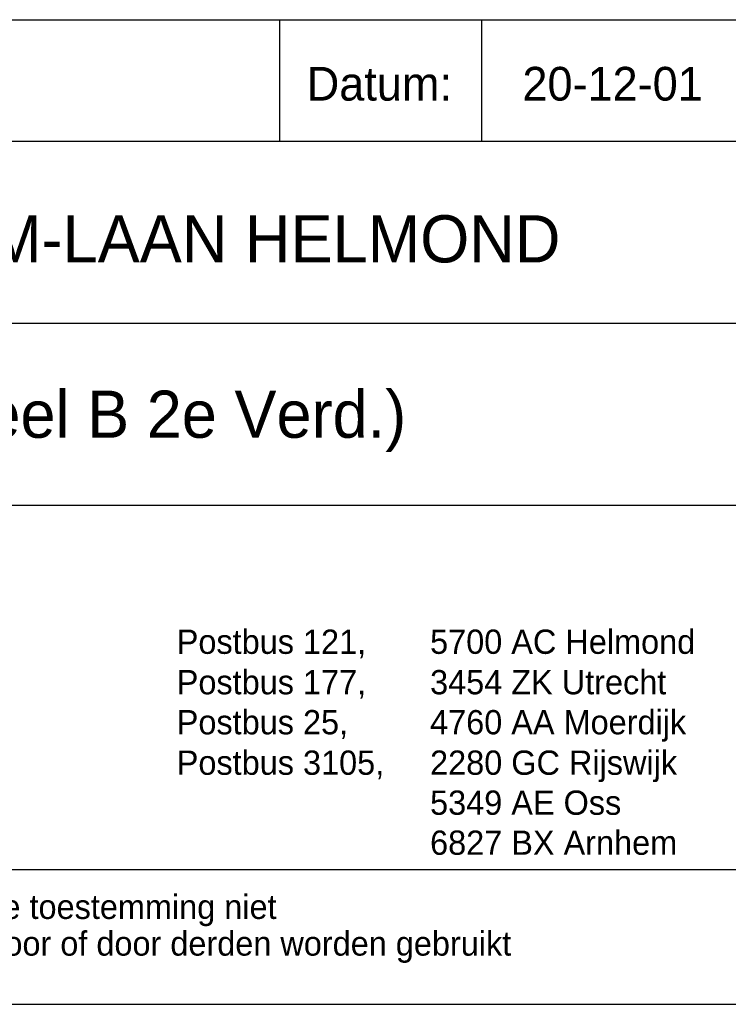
# Model space of a CAD drawing. Extents: x -940 to 22840, y -452 to 16368.
# Tile 32 of 50: x 20474 to 21526, y -452 to 1008. Entities that reach past the tile are written whole.
import ezdxf

# ---------------------------------------------------------------- set-up
doc = ezdxf.new("R2010")
doc.units = 0
doc.header["$LTSCALE"] = 20
doc.layers.get('0').update_dxf_attribs({"linetype": 'CONTINUOUS'})
for name, color, linetype in [('00KAD025', 2, 'CONTINUOUS'), ('00KAD070', 5, 'CONTINUOUS'), ('BL$2----', 7, 'CONTINUOUS'), ('BL$4----', 7, 'CONTINUOUS')]:
    doc.layers.add(name, color=color, linetype=linetype)
doc.styles.add('BURO-018', font='BUROFONT.shx', dxfattribs={"height": 36})
doc.styles.add('BURO-025', font='BUROFONT.shx', dxfattribs={"height": 50})
doc.styles.add('BURO-035', font='BUROFONT.shx', dxfattribs={"height": 70})
doc.styles.add('BURO-050', font='BUROFONT.shx', dxfattribs={"height": 100})

# ---------------------------------------------------------------- blocks, each defined once
blk = doc.blocks.new('A0-HOR')
at = {"layer": '00KAD025', "linetype": 'CONTINUOUS'}
blk.add_line((0, 0), (1189, 0), dxfattribs=at)
at = {"layer": '00KAD070', "linetype": 'CONTINUOUS'}
blk.add_line((10, 10), (1179, 10), dxfattribs=at)
blk = doc.blocks.new('KUIJPERSKLEUR')
at = {"color": 1}
for p, q in [((-185, 73), (-10, 73)), ((-99, 64), (-99, 73)), ((-84, 64), (-84, 73)), ((-185, 64), (-10, 64)), ((-185, 50.5), (-55, 50.5)), ((-185, 37), (-10, 37))]:
    blk.add_line(p, q, dxfattribs=at)
for s, height, style, p in [('Datum:', 2.5, 'BURO-025', (-97, 67)), ('Postbus 121, ', 1.8, 'BURO-018', (-106.643, 25.981)), ('5700 AC Helmond', 1.8, 'BURO-018', (-87.849, 25.981)), ('Postbus 177, ', 1.8, 'BURO-018', (-106.643, 22.981)), ('3454 ZK Utrecht', 1.8, 'BURO-018', (-87.849, 22.981)), ('Postbus 25, ', 1.8, 'BURO-018', (-106.643, 20.014)), ('4760 AA Moerdijk', 1.8, 'BURO-018', (-87.849, 20.014)), ('Postbus 3105,', 1.8, 'BURO-018', (-106.643, 17.014)), ('2280 GC Rijswijk', 1.8, 'BURO-018', (-87.849, 17.014)), ('5349 AE Oss', 1.8, 'BURO-018', (-87.849, 14.048)), ('6827 BX Arnhem', 1.8, 'BURO-018', (-87.849, 11.082)), ('Deze tekening blijft eigendom en mag zonder onze schriftelijke toestemming niet', 1.8, 'BURO-018', (-185, 6.326)), ('gekopieerd of aan derden ter inzage worden gegeven, noch voor of door derden worden gebruikt', 1.8, 'BURO-018', (-185, 3.607))]:
    blk.add_text(s, height=height, dxfattribs=dict(at, style=style)).set_placement(p)
at = {"color": 150, "style": 'BURO-025'}
for tag, p in [('1:...', (-167, 67)), ('TKBLAD', (-137.096, 67)), ('TKDATCREAT', (-81, 67)), ('TKDATA', (-30, 67)), ('TKINIT', (-30, 58)), ('PRPRLEID', (-30, 49)), ('PRGRLEID', (-30, 40))]:
    blk.add_attdef(tag, p, '', height=2.5, dxfattribs=at)
at = {"color": 3, "style": 'BURO-035'}
for tag, p in [('PROMSCHR', (-177, 55)), ('TK1OMSCHR', (-177, 42))]:
    blk.add_attdef(tag, p, '', height=3.5, dxfattribs=at)
at = {"color": 1, "style": 'BURO-025'}
blk.add_attdef('TKFILE', (-4, 40), '', height=2.5, rotation=90, dxfattribs=at)
blk.add_attdef('PRNAAM', (-30, 31.5), '', height=2.5, dxfattribs=at)
at = {"color": 4, "style": 'BURO-050'}
blk.add_attdef('TKTEKNR', (-48, 19), '', height=5, dxfattribs=at)

msp = doc.modelspace()

# ---------------------------------------------------------------- block references
at = {"layer": 'BL$2----', "color": 8, "xscale": 20, "yscale": 20, "zscale": 20}
msp.add_blockref('A0-HOR', (-939.6, -452.2), dxfattribs=at)
at = {"layer": 'BL$4----'}
ref = msp.add_blockref('KUIJPERSKLEUR', (22840.4, -452.2), dxfattribs=dict(at, xscale=20, yscale=20, zscale=20))
ref.add_attrib('TKDATCREAT', '20-12-01', (21220.4, 887.8), dxfattribs={"layer": '0', "color": 150, "height": 50, "style": 'BURO-025'})
ref.add_attrib('PROMSCHR', 'OPLEIDINGSCENTRUM KM-LAAN HELMOND', (19300.4, 647.8), dxfattribs={"layer": '0', "color": 3, "height": 70, "style": 'BURO-035'})
ref.add_attrib('TK1OMSCHR', 'TECHNISCHE-RUIMTE (Deel B 2e Verd.)', (19300.4, 387.8), dxfattribs={"layer": '0', "color": 3, "height": 70, "style": 'BURO-035'})

doc.saveas('drawing.dxf')
